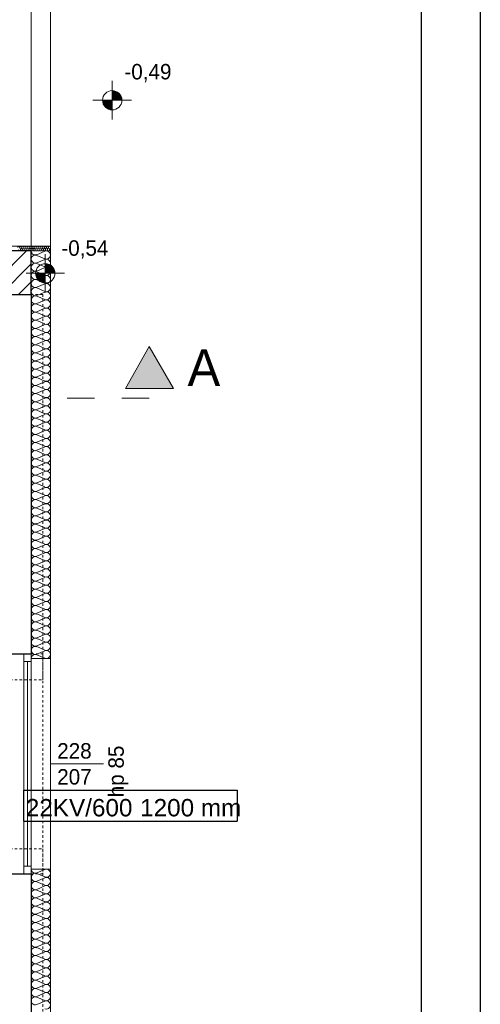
# Model space of a CAD drawing. Extents: x -220425 to -93252, y -20065 to 80294.
# Tile 36 of 103: x -163542 to -158770, y -4705 to 5489. Entities that reach past the tile are written whole.
import ezdxf
from ezdxf.lldxf.tags import DXFTag

# ---------------------------------------------------------------- set-up
doc = ezdxf.new("R2010")
doc.units = 0
doc.header["$MEASUREMENT"] = 0
doc.set_wipeout_variables(frame=1)
doc.linetypes.add('Dashed', pattern=[564.444447, 282.222223, -282.222223])
doc.linetypes.add('Hidden Line', pattern=[50, 25, -25])
for name, color, linetype in [('#kan_san-op', 34, 'Continuous'), ('_TABELA', 7, 'Continuous'), ('IS_Text_Odbiornikow_Therm', 7, 'Continuous')]:
    doc.layers.add(name, color=color, linetype=linetype)
for name, color, linetype, lineweight in [('#ks', 34, 'Continuous', 30), ('Arch schody_Nr_Pióra__21', 7, 'Continuous', 9), ('Arch wyburzenia_Nr_Pióra__46', 5, 'Continuous', 13), ('Arch wykończenie_Nr_Pióra__46', 5, 'Continuous', 13), ('Arch ściany nośne_Nr_Pióra__21', 7, 'Continuous', 9), ('Arch ściany nośne_Nr_Pióra__27', 7, 'Continuous', 30), ('INWENT OPISY_Nr_Pióra__21', 7, 'Continuous', 9), ('INWENT OPISY_Nr_Pióra__41', 7, 'Continuous', 15), ('INWENT RZĘDNE_Nr_Pióra__21', 7, 'Continuous', 9), ('INWENT.ŚCIANY_Nr_Pióra__1', 7, 'Continuous', 25), ('INWENT.ŚCIANY_Nr_Pióra__101', 8, 'Continuous', 13), ('PODKŁAD', 252, 'Continuous', 35), ('RAMKA', 255, 'Continuous', 35)]:
    doc.layers.add(name, color=color, linetype=linetype, lineweight=lineweight)
doc.layers.add('Arch ocieplenie_Nr_Pióra__22', color=7, linetype='Continuous', lineweight=9, true_color=0x7f7f7f)
doc.layers.add('Arch okna_Nr_Pióra__4', color=7, linetype='Continuous', lineweight=9, true_color=0x029e21)
doc.styles.add('GENERATED_STYLE_2', font='txt')
doc.styles.add('GENERATED_STYLE_6', font='txt')
doc.styles.get("Standard").update_dxf_attribs({"font": 'txt', "bigfont": 'BIGFONT.SHX'})
tags = doc.linetypes.add('SOLID', pattern=[10, 10, 0]).pattern_tags.tags
tags[6:7] = [DXFTag(74, 4), DXFTag(75, 0), DXFTag(340, '0'), DXFTag(46, 0.0), DXFTag(50, 0.0), DXFTag(44, 0.0), DXFTag(45, 0.0)]
tags[4:5] = [DXFTag(74, 4), DXFTag(75, 0), DXFTag(340, '0'), DXFTag(46, 0.0), DXFTag(50, 0.0), DXFTag(44, 0.0), DXFTag(45, 0.0)]

# ---------------------------------------------------------------- blocks, each defined once
blk = doc.blocks.new('parter')
at = {"layer": 'Arch ściany nośne_Nr_Pióra__21', "linetype": 'Continuous'}
h = blk.add_hatch(dxfattribs=at)
h.set_pattern_fill('Common_Brick', color=252, style=0, pattern_type=2)
h.set_pattern_definition([(45, (0, 0), (-91.92388, 91.92388), [])])
h.paths.add_polyline_path([(-163422, 2645), (-163422, 3095), (-163952, 3095), (-163952, 2645)], flags=0)
at = {"layer": 'INWENT RZĘDNE_Nr_Pióra__21', "linetype": 'Continuous'}
for points in [[(-162583, 4655), (-162483, 4655), (-162491, 4693), (-162512, 4725), (-162545, 4747), (-162583, 4755)], [(-162583, 4655), (-162683, 4655), (-162675, 4616), (-162654, 4584), (-162621, 4562), (-162583, 4555)], [(-163276, 2863), (-163176, 2863), (-163183, 2902), (-163205, 2934), (-163237, 2956), (-163276, 2963)], [(-163276, 2863), (-163376, 2863), (-163368, 2825), (-163346, 2793), (-163314, 2771), (-163276, 2763)]]:
    blk.add_hatch(color=252, dxfattribs=at).paths.add_polyline_path(points, flags=0)
at = {"layer": 'Arch ocieplenie_Nr_Pióra__22', "color": 252, "linetype": 'Continuous'}
for p, q in [((-163541, 3130), (-163532, 3110)), ((-163530, 3110), (-163521, 3130)), ((-163519, 3130), (-163511, 3110)), ((-163509, 3110), (-163500, 3130)), ((-163498, 3130), (-163489, 3110)), ((-163488, 3110), (-163479, 3130)), ((-163477, 3130), (-163468, 3110)), ((-163466, 3110), (-163457, 3130)), ((-163456, 3130), (-163447, 3110)), ((-163445, 3110), (-163436, 3130)), ((-163434, 3130), (-163425, 3110)), ((-163424, 3110), (-163415, 3130)), ((-163413, 3130), (-163404, 3110)), ((-163402, 3110), (-163394, 3130)), ((-163392, 3130), (-163383, 3110)), ((-163381, 3110), (-163372, 3130)), ((-163370, 3130), (-163362, 3110)), ((-163363, 3056), (-163282, 3091)), ((-163360, 3110), (-163351, 3130)), ((-163349, 3130), (-163340, 3110)), ((-163339, 3110), (-163330, 3130)), ((-163328, 3130), (-163319, 3110)), ((-163317, 3110), (-163308, 3130)), ((-163307, 3130), (-163298, 3110)), ((-163296, 3110), (-163287, 3130)), ((-163285, 3130), (-163276, 3110)), ((-163275, 3110), (-163266, 3130)), ((-163264, 3130), (-163255, 3110)), ((-163253, 3110), (-163245, 3130)), ((-163243, 3130), (-163234, 3110)), ((-163232, 3110), (-163223, 3130)), ((-163282, 3014), (-163363, 3049)), ((-163363, 2972), (-163282, 3007)), ((-163282, 2930), (-163363, 2965)), ((-163363, 2887), (-163282, 2923)), ((-163282, 2845), (-163363, 2880)), ((-163363, 2803), (-163282, 2838)), ((-163282, 2761), (-163363, 2796)), ((-163363, 2719), (-163282, 2754)), ((-163282, 2676), (-163363, 2712)), ((-163363, 2634), (-163282, 2669)), ((-163282, 2592), (-163363, 2627)), ((-163363, 2550), (-163282, 2585)), ((-163282, 2508), (-163363, 2543)), ((-163363, 2465), (-163282, 2501)), ((-163282, 2423), (-163363, 2458)), ((-163363, 2381), (-163282, 2416)), ((-163282, 2339), (-163363, 2374)), ((-163363, 2297), (-163282, 2332)), ((-163282, 2254), (-163363, 2290)), ((-163363, 2212), (-163282, 2247)), ((-163282, 2170), (-163363, 2205)), ((-163363, 2128), (-163282, 2163)), ((-163282, 2086), (-163363, 2121)), ((-163363, 2043), (-163282, 2079)), ((-163282, 2001), (-163363, 2036)), ((-163363, 1959), (-163282, 1994)), ((-163282, 1917), (-163363, 1952)), ((-163363, 1875), (-163282, 1910)), ((-163282, 1832), (-163363, 1868)), ((-163363, 1790), (-163282, 1825)), ((-163282, 1748), (-163363, 1783)), ((-163363, 1706), (-163282, 1741)), ((-163282, 1664), (-163363, 1699)), ((-163363, 1621), (-163282, 1657)), ((-163282, 1579), (-163363, 1614)), ((-163363, 1537), (-163282, 1572)), ((-163282, 1495), (-163363, 1530)), ((-163363, 1453), (-163282, 1488)), ((-163282, 1410), (-163363, 1446)), ((-163363, 1368), (-163282, 1403)), ((-163282, 1326), (-163363, 1361)), ((-163363, 1284), (-163282, 1319)), ((-163282, 1242), (-163363, 1277)), ((-163363, 1199), (-163282, 1235)), ((-163282, 1157), (-163363, 1192)), ((-163363, 1115), (-163282, 1150)), ((-163282, 1073), (-163363, 1108)), ((-163363, 1031), (-163282, 1066)), ((-163282, 988), (-163363, 1024)), ((-163363, 946), (-163282, 981)), ((-163282, 904), (-163363, 939)), ((-163363, 862), (-163282, 897)), ((-163282, 820), (-163363, 855)), ((-163363, 777), (-163282, 813)), ((-163282, 735), (-163363, 770)), ((-163363, 693), (-163282, 728)), ((-163282, 651), (-163363, 686)), ((-163363, 609), (-163282, 644)), ((-163282, 566), (-163363, 602)), ((-163363, 524), (-163282, 559)), ((-163282, 482), (-163363, 517)), ((-163363, 440), (-163282, 475)), ((-163282, 398), (-163363, 433)), ((-163363, 355), (-163282, 391)), ((-163282, 313), (-163363, 348)), ((-163363, 271), (-163282, 306)), ((-163282, 229), (-163363, 264)), ((-163363, 187), (-163282, 222)), ((-163282, 144), (-163363, 180)), ((-163363, 102), (-163282, 137)), ((-163282, 60), (-163363, 95)), ((-163363, 18), (-163282, 53)), ((-163282, -24), (-163363, 11)), ((-163363, -67), (-163282, -31)), ((-163282, -109), (-163363, -74)), ((-163363, -151), (-163282, -116)), ((-163282, -193), (-163363, -158)), ((-163363, -235), (-163282, -200)), ((-163282, -278), (-163363, -242)), ((-163363, -320), (-163282, -285)), ((-163282, -362), (-163363, -327)), ((-163363, -404), (-163282, -369)), ((-163282, -446), (-163363, -411)), ((-163363, -489), (-163282, -453)), ((-163282, -531), (-163363, -496)), ((-163363, -573), (-163282, -538)), ((-163282, -615), (-163363, -580)), ((-163363, -657), (-163282, -622)), ((-163282, -700), (-163363, -664)), ((-163363, -742), (-163282, -707)), ((-163282, -784), (-163363, -749)), ((-163363, -826), (-163282, -791)), ((-163282, -868), (-163363, -833)), ((-163363, -911), (-163282, -875)), ((-163282, -953), (-163363, -918)), ((-163363, -995), (-163282, -960)), ((-163282, -1037), (-163363, -1002)), ((-163363, -1079), (-163282, -1044)), ((-163282, -1122), (-163363, -1086)), ((-163282, -3309), (-163363, -3344)), ((-163363, -3351), (-163282, -3387)), ((-163282, -3394), (-163363, -3429)), ((-163363, -3437), (-163282, -3472)), ((-163282, -3479), (-163363, -3515)), ((-163363, -3522), (-163282, -3557)), ((-163282, -3564), (-163363, -3600)), ((-163363, -3607), (-163282, -3643)), ((-163282, -3650), (-163363, -3685)), ((-163363, -3692), (-163282, -3728)), ((-163282, -3735), (-163363, -3770)), ((-163363, -3778), (-163282, -3813)), ((-163282, -3820), (-163363, -3856)), ((-163363, -3863), (-163282, -3898)), ((-163282, -3905), (-163363, -3941)), ((-163363, -3948), (-163282, -3983)), ((-163282, -3991), (-163363, -4026)), ((-163363, -4033), (-163282, -4069)), ((-163282, -4076), (-163363, -4111)), ((-163363, -4118), (-163282, -4154)), ((-163282, -4161), (-163363, -4197)), ((-163363, -4204), (-163282, -4239)), ((-163282, -4246), (-163363, -4282)), ((-163363, -4289), (-163282, -4324)), ((-163282, -4332), (-163363, -4367)), ((-163363, -4374), (-163282, -4410)), ((-163282, -4417), (-163363, -4452)), ((-163363, -4459), (-163282, -4495)), ((-163282, -4502), (-163363, -4538)), ((-163363, -4545), (-163282, -4580)), ((-163282, -4587), (-163363, -4623)), ((-163363, -4630), (-163282, -4665)), ((-163282, -4673), (-163363, -4708))]:
    blk.add_line(p, q, dxfattribs=at)
for centre, major_axis, ratio, start_param, end_param in [((-163552, 3134), (10.6, 0), 0.999328, 5.870392, 9.837571), ((-163542, 3105), (10.6, 0), 0.999328, 2.7288, 6.695979), ((-163531, 3134), (10.6, 0), 0.999328, 5.870392, 9.837571), ((-163520, 3105), (10.6, 0), 0.999328, 2.7288, 6.695979), ((-163510, 3134), (10.6, 0), 0.999328, 5.870392, 9.837571), ((-163499, 3105), (10.6, 0), 0.999328, 2.7288, 6.695979), ((-163488, 3134), (10.6, 0), 0.999328, 5.870392, 9.837571), ((-163478, 3105), (10.6, 0), 0.999328, 2.7288, 6.695979), ((-163467, 3134), (10.6, 0), 0.999328, 5.870392, 9.837571), ((-163456, 3105), (10.6, 0), 0.999328, 2.7288, 6.695979), ((-163446, 3134), (10.6, 0), 0.999328, 5.870392, 9.837571), ((-163435, 3105), (10.6, 0), 0.999328, 2.7288, 6.695979), ((-163425, 3134), (10.6, 0), 0.999328, 5.870392, 9.837571), ((-163414, 3105), (10.6, 0), 0.999328, 2.7288, 6.695979), ((-163380, 3095), (-42.5, 0), 0.99211, 0, 1.983589), ((-163403, 3134), (10.6, 0), 0.999328, 5.870392, 9.837571), ((-163393, 3105), (10.6, 0), 0.999328, 2.7288, 6.695979), ((-163382, 3134), (10.6, 0), 0.999328, 5.870392, 9.837571), ((-163371, 3105), (10.6, 0), 0.999328, 2.7288, 6.695979), ((-163361, 3134), (10.6, 0), 0.999328, 5.870392, 9.837571), ((-163350, 3105), (10.6, 0), 0.999328, 2.7288, 6.695979), ((-163339, 3134), (10.6, 0), 0.999328, 5.870392, 9.837571), ((-163329, 3105), (10.6, 0), 0.999328, 2.7288, 6.695979), ((-163318, 3134), (10.6, 0), 0.999328, 5.870392, 9.837571), ((-163308, 3105), (10.6, 0), 0.999328, 2.7288, 6.695979), ((-163297, 3134), (10.6, 0), 0.999328, 5.870392, 9.837571), ((-163286, 3105), (10.6, 0), 0.999328, 2.7288, 6.695979), ((-163276, 3134), (10.6, 0), 0.999328, 5.870392, 9.837571), ((-163265, 3053), (-42.5, 0), 0.99211, 1.158003, 5.125183), ((-163265, 3105), (10.6, 0), 0.999328, 2.7288, 6.695979), ((-163254, 3134), (10.6, 0), 0.999328, 5.870392, 9.837571), ((-163244, 3105), (10.6, 0), 0.999328, 2.7288, 6.695979), ((-163233, 3134), (10.6, 0), 0.999328, 5.870392, 9.837571), ((-163222, 3105), (10.6, 0), 0.999328, 2.7288, 4.712389), ((-163380, 3010), (-42.5, 0), 0.99211, 4.299595, 8.266774), ((-163380, 2926), (-42.5, 0), 0.99211, 4.299595, 8.266774), ((-163265, 2968), (-42.5, 0), 0.99211, 1.158003, 5.125183), ((-163380, 2842), (-42.5, 0), 0.99211, 4.299595, 8.266774), ((-163265, 2884), (-42.5, 0), 0.99211, 1.158003, 5.125183), ((-163380, 2757), (-42.5, 0), 0.99211, 4.299595, 8.266774), ((-163265, 2799), (-42.5, 0), 0.99211, 1.158003, 5.125183), ((-163265, 2715), (-42.5, 0), 0.99211, 1.158003, 5.125183), ((-163380, 2673), (-42.5, 0), 0.99211, 4.299595, 8.266774), ((-163265, 2631), (-42.5, 0), 0.99211, 1.158003, 5.125183), ((-163380, 2588), (-42.5, 0), 0.99211, 4.299595, 8.266774), ((-163380, 2504), (-42.5, 0), 0.99211, 4.299595, 8.266774), ((-163265, 2546), (-42.5, 0), 0.99211, 1.158003, 5.125183), ((-163380, 2420), (-42.5, 0), 0.99211, 4.299595, 8.266774), ((-163265, 2462), (-42.5, 0), 0.99211, 1.158003, 5.125183), ((-163380, 2335), (-42.5, 0), 0.99211, 4.299595, 8.266774), ((-163265, 2377), (-42.5, 0), 0.99211, 1.158003, 5.125183), ((-163380, 2251), (-42.5, 0), 0.99211, 4.299595, 8.266774), ((-163265, 2293), (-42.5, 0), 0.99211, 1.158003, 5.125183), ((-163265, 2209), (-42.5, 0), 0.99211, 1.158003, 5.125183), ((-163380, 2166), (-42.5, 0), 0.99211, 4.299595, 8.266774), ((-163265, 2124), (-42.5, 0), 0.99211, 1.158003, 5.125183), ((-163380, 2082), (-42.5, 0), 0.99211, 4.299595, 8.266774), ((-163380, 1998), (-42.5, 0), 0.99211, 4.299595, 8.266774), ((-163265, 2040), (-42.5, 0), 0.99211, 1.158003, 5.125183), ((-163380, 1913), (-42.5, 0), 0.99211, 4.299595, 8.266774), ((-163265, 1955), (-42.5, 0), 0.99211, 1.158003, 5.125183), ((-163380, 1829), (-42.5, 0), 0.99211, 4.299595, 8.266774), ((-163265, 1871), (-42.5, 0), 0.99211, 1.158003, 5.125183), ((-163380, 1744), (-42.5, 0), 0.99211, 4.299595, 8.266774), ((-163265, 1787), (-42.5, 0), 0.99211, 1.158003, 5.125183), ((-163265, 1702), (-42.5, 0), 0.99211, 1.158003, 5.125183), ((-163380, 1660), (-42.5, 0), 0.99211, 4.299595, 8.266774), ((-163265, 1618), (-42.5, 0), 0.99211, 1.158003, 5.125183), ((-163380, 1576), (-42.5, 0), 0.99211, 4.299595, 8.266774), ((-163380, 1491), (-42.5, 0), 0.99211, 4.299595, 8.266774), ((-163265, 1533), (-42.5, 0), 0.99211, 1.158003, 5.125183), ((-163380, 1407), (-42.5, 0), 0.99211, 4.299595, 8.266774), ((-163265, 1449), (-42.5, 0), 0.99211, 1.158003, 5.125183), ((-163380, 1322), (-42.5, 0), 0.99211, 4.299595, 8.266774), ((-163265, 1365), (-42.5, 0), 0.99211, 1.158003, 5.125183), ((-163265, 1280), (-42.5, 0), 0.99211, 1.158003, 5.125183), ((-163380, 1238), (-42.5, 0), 0.99211, 4.299595, 8.266774), ((-163265, 1196), (-42.5, 0), 0.99211, 1.158003, 5.125183), ((-163380, 1154), (-42.5, 0), 0.99211, 4.299595, 8.266774), ((-163265, 1111), (-42.5, 0), 0.99211, 1.158003, 5.125183), ((-163380, 1069), (-42.5, 0), 0.99211, 4.299595, 8.266774), ((-163380, 985), (-42.5, 0), 0.99211, 4.299595, 8.266774), ((-163265, 1027), (-42.5, 0), 0.99211, 1.158003, 5.125183), ((-163380, 900), (-42.5, 0), 0.99211, 4.299595, 8.266774), ((-163265, 943), (-42.5, 0), 0.99211, 1.158003, 5.125183), ((-163380, 816), (-42.5, 0), 0.99211, 4.299595, 8.266774), ((-163265, 858), (-42.5, 0), 0.99211, 1.158003, 5.125183), ((-163265, 774), (-42.5, 0), 0.99211, 1.158003, 5.125183), ((-163380, 732), (-42.5, 0), 0.99211, 4.299595, 8.266774), ((-163265, 689), (-42.5, 0), 0.99211, 1.158003, 5.125183), ((-163380, 647), (-42.5, 0), 0.99211, 4.299595, 8.266774), ((-163265, 605), (-42.5, 0), 0.99211, 1.158003, 5.125183), ((-163380, 563), (-42.5, 0), 0.99211, 4.299595, 8.266774), ((-163380, 478), (-42.5, 0), 0.99211, 4.299595, 8.266774), ((-163265, 521), (-42.5, 0), 0.99211, 1.158003, 5.125183), ((-163380, 394), (-42.5, 0), 0.99211, 4.299595, 8.266774), ((-163265, 436), (-42.5, 0), 0.99211, 1.158003, 5.125183), ((-163380, 310), (-42.5, 0), 0.99211, 4.299595, 8.266774), ((-163265, 352), (-42.5, 0), 0.99211, 1.158003, 5.125183), ((-163265, 267), (-42.5, 0), 0.99211, 1.158003, 5.125183), ((-163380, 225), (-42.5, 0), 0.99211, 4.299595, 8.266774), ((-163265, 183), (-42.5, 0), 0.99211, 1.158003, 5.125183), ((-163380, 141), (-42.5, 0), 0.99211, 4.299595, 8.266774), ((-163380, 56), (-42.5, 0), 0.99211, 4.299595, 8.266774), ((-163265, 99), (-42.5, 0), 0.99211, 1.158003, 5.125183), ((-163380, -28), (-42.5, 0), 0.99211, 4.299595, 8.266774), ((-163265, 14), (-42.5, 0), 0.99211, 1.158003, 5.125183), ((-163380, -112), (-42.5, 0), 0.99211, 4.299595, 8.266774), ((-163265, -70), (-42.5, 0), 0.99211, 1.158003, 5.125183), ((-163380, -197), (-42.5, 0), 0.99211, 4.299595, 8.266774), ((-163265, -155), (-42.5, 0), 0.99211, 1.158003, 5.125183), ((-163265, -239), (-42.5, 0), 0.99211, 1.158003, 5.125183), ((-163380, -281), (-42.5, 0), 0.99211, 4.299595, 8.266774), ((-163265, -323), (-42.5, 0), 0.99211, 1.158003, 5.125183), ((-163380, -366), (-42.5, 0), 0.99211, 4.299595, 8.266774), ((-163380, -450), (-42.5, 0), 0.99211, 4.299595, 8.266774), ((-163265, -408), (-42.5, 0), 0.99211, 1.158003, 5.125183), ((-163380, -534), (-42.5, 0), 0.99211, 4.299595, 8.266774), ((-163265, -492), (-42.5, 0), 0.99211, 1.158003, 5.125183), ((-163380, -619), (-42.5, 0), 0.99211, 4.299595, 8.266774), ((-163265, -577), (-42.5, 0), 0.99211, 1.158003, 5.125183), ((-163380, -703), (-42.5, 0), 0.99211, 4.299595, 8.266774), ((-163265, -661), (-42.5, 0), 0.99211, 1.158003, 5.125183), ((-163265, -745), (-42.5, 0), 0.99211, 1.158003, 5.125183), ((-163380, -788), (-42.5, 0), 0.99211, 4.299595, 8.266774), ((-163265, -830), (-42.5, 0), 0.99211, 1.158003, 5.125183), ((-163380, -872), (-42.5, 0), 0.99211, 4.299595, 8.266774), ((-163380, -956), (-42.5, 0), 0.99211, 4.299595, 8.266774), ((-163265, -914), (-42.5, 0), 0.99211, 1.158003, 5.125183), ((-163380, -1041), (-42.5, 0), 0.99211, 4.299595, 8.266774), ((-163265, -999), (-42.5, 0), 0.99211, 1.158003, 5.125183), ((-163380, -1125), (-42.5, 0), 0.99211, 4.299596, 6.283185), ((-163265, -1083), (-42.5, 0), 0.99211, 1.158003, 5.125183), ((-163380, -3390), (0, -42.6), 0.998042, 2.7288, 6.695979), ((-163380, -3305), (0, -42.6), 0.998042, 4.712389, 6.695979), ((-163265, -3348), (0, -42.6), 0.998042, 5.870392, 9.837571), ((-163380, -3476), (0, -42.6), 0.998042, 2.7288, 6.695979), ((-163265, -3433), (0, -42.6), 0.998042, 5.870392, 9.837571), ((-163380, -3561), (0, -42.6), 0.998042, 2.7288, 6.695979), ((-163265, -3518), (0, -42.6), 0.998042, 5.870392, 9.837571), ((-163265, -3603), (0, -42.6), 0.998042, 5.870392, 9.837571), ((-163380, -3646), (0, -42.6), 0.998042, 2.7288, 6.695979), ((-163265, -3689), (0, -42.6), 0.998042, 5.870392, 9.837571), ((-163380, -3731), (0, -42.6), 0.998042, 2.7288, 6.695979), ((-163380, -3817), (0, -42.6), 0.998042, 2.7288, 6.695979), ((-163265, -3774), (0, -42.6), 0.998042, 5.870392, 9.837571), ((-163380, -3902), (0, -42.6), 0.998042, 2.7288, 6.695979), ((-163265, -3859), (0, -42.6), 0.998042, 5.870392, 9.837571), ((-163380, -3987), (0, -42.6), 0.998042, 2.7288, 6.695979), ((-163265, -3944), (0, -42.6), 0.998042, 5.870392, 9.837571), ((-163380, -4072), (0, -42.6), 0.998042, 2.7288, 6.695979), ((-163265, -4030), (0, -42.6), 0.998042, 5.870392, 9.837571), ((-163265, -4115), (0, -42.6), 0.998042, 5.870392, 9.837571), ((-163380, -4158), (0, -42.6), 0.998042, 2.7288, 6.695979), ((-163265, -4200), (0, -42.6), 0.998042, 5.870392, 9.837571), ((-163380, -4243), (0, -42.6), 0.998042, 2.7288, 6.695979), ((-163380, -4328), (0, -42.6), 0.998042, 2.7288, 6.695979), ((-163265, -4285), (0, -42.6), 0.998042, 5.870392, 9.837571), ((-163380, -4413), (0, -42.6), 0.998042, 2.7288, 6.695979), ((-163265, -4371), (0, -42.6), 0.998042, 5.870392, 9.837571), ((-163380, -4498), (0, -42.6), 0.998042, 2.7288, 6.695979), ((-163265, -4456), (0, -42.6), 0.998042, 5.870392, 9.837571), ((-163380, -4584), (0, -42.6), 0.998042, 2.7288, 6.695979), ((-163265, -4541), (0, -42.6), 0.998042, 5.870392, 9.837571), ((-163265, -4626), (0, -42.6), 0.998042, 5.870392, 9.837571), ((-163380, -4669), (0, -42.6), 0.998042, 2.7288, 6.695979), ((-163265, -4712), (0, -42.6), 0.998042, 5.870392, 9.837571)]:
    blk.add_ellipse(centre, major_axis=major_axis, ratio=ratio, start_param=start_param, end_param=end_param, dxfattribs=at)
at = {"layer": 'Arch okna_Nr_Pióra__4', "color": 252, "linetype": 'Continuous'}
for p, q in [((-163497, -1075), (-163497, -3355)), ((-163422, -1075), (-163422, -3355)), ((-163497, -1155), (-163422, -1155)), ((-163460, -1155), (-163460, -3275)), ((-163222, -1125), (-163222, -3305)), ((-163222, -2215), (-162672, -2215)), ((-163497, -3275), (-163422, -3275))]:
    blk.add_line(p, q, dxfattribs=at)
at = {"layer": 'Arch schody_Nr_Pióra__21', "color": 252, "linetype": 'Continuous'}
for p, q in [((-163222, 10595), (-163222, 3145)), ((-163422, 10395), (-163422, 3145))]:
    blk.add_line(p, q, dxfattribs=at)
at = {"layer": 'Arch wyburzenia_Nr_Pióra__46', "color": 252, "linetype": 'Continuous'}
for p, q in [((-163422, -1125), (-163222, -1125)), ((-163422, -3305), (-163222, -3305))]:
    blk.add_line(p, q, dxfattribs=at)
at = {"layer": 'Arch wykończenie_Nr_Pióra__46', "color": 252, "linetype": 'Continuous'}
for p, q in [((-163222, 3145), (-164052, 3145)), ((-163222, -1125), (-163222, 3145)), ((-163222, -3305), (-163222, -10515))]:
    blk.add_line(p, q, dxfattribs=at)
at = {"layer": 'Arch ściany nośne_Nr_Pióra__27', "color": 252, "linetype": 'Continuous'}
for p, q in [((-163422, 3095), (-163952, 3095)), ((-163422, 2645), (-163422, 3095)), ((-163952, 2645), (-163422, 2645))]:
    blk.add_line(p, q, dxfattribs=at)
at = {"layer": 'INWENT OPISY_Nr_Pióra__21', "color": 252, "linetype": 'Continuous'}
for points in [[(-162202, 1670), (-162447, 1670), (-162202, 2106)], [(-162202, 1670), (-162202, 2106), (-161947, 1670)]]:
    blk.add_solid(points, dxfattribs=at)
at = {"layer": 'INWENT OPISY_Nr_Pióra__41', "color": 252, "linetype": 'Continuous'}
for p, q in [((-162447, 1670), (-162202, 2106)), ((-162202, 2106), (-161947, 1670)), ((-162447, 1670), (-161947, 1670))]:
    blk.add_line(p, q, dxfattribs=at)
at = {"layer": 'INWENT OPISY_Nr_Pióra__41', "color": 252, "linetype": 'Dashed'}
blk.add_line((-162202, 1570), (-163302, 1570), dxfattribs=at)
at = {"layer": 'INWENT RZĘDNE_Nr_Pióra__21', "color": 252, "linetype": 'Continuous'}
for p, q in [((-162583, 4455), (-162583, 4855)), ((-162783, 4655), (-162383, 4655)), ((-163276, 2663), (-163276, 3063)), ((-163476, 2863), (-163076, 2863))]:
    blk.add_line(p, q, dxfattribs=at)
for centre in [(-162583, 4655), (-163276, 2863)]:
    blk.add_circle(centre, 100, dxfattribs=at)
at = {"layer": 'INWENT.ŚCIANY_Nr_Pióra__1', "color": 252, "linetype": 'Continuous'}
for p, q in [((-164022, 2645), (-163422, 2645)), ((-163422, 2645), (-163422, -1075)), ((-163842, -1075), (-163422, -1075)), ((-163842, -3355), (-163422, -3355)), ((-163422, -3355), (-163422, -10015))]:
    blk.add_line(p, q, dxfattribs=at)
at = {"layer": 'INWENT.ŚCIANY_Nr_Pióra__101', "color": 252, "linetype": 'Hidden Line'}
for p, q in [((-163302, 2645), (-163422, 2645)), ((-163302, 2645), (-163302, -10015)), ((-163422, -1075), (-163302, -1075)), ((-163302, -1075), (-163302, -1345)), ((-163842, -1345), (-163302, -1345)), ((-163842, -3095), (-163302, -3095)), ((-163302, -3095), (-163302, -3355)), ((-163302, -3355), (-163422, -3355))]:
    blk.add_line(p, q, dxfattribs=at)
at = {"layer": 'Arch okna_Nr_Pióra__4', "color": 252, "linetype": 'Continuous', "style": 'GENERATED_STYLE_6'}
for s, p in [('228', (-163153, -2161)), ('207', (-163153, -2430))]:
    blk.add_text(s, height=160, dxfattribs=at).set_placement(p)
blk.add_text('hp 85', height=160, rotation=90, dxfattribs=at).set_placement((-162463, -2562))
at = {"layer": 'INWENT OPISY_Nr_Pióra__21', "color": 252, "linetype": 'Continuous', "style": 'GENERATED_STYLE_6'}
blk.add_text('A', height=380, dxfattribs=at).set_placement((-161803, 1697))
at = {"layer": 'INWENT RZĘDNE_Nr_Pióra__21', "color": 252, "char_height": 160, "attachment_point": 7, "style": 'GENERATED_STYLE_2'}
for s, insert in [('{-0,49}', (-162457, 4841)), ('{-0,54}', (-163110, 3015))]:
    blk.add_mtext(s, dxfattribs=dict(at, insert=insert))
blk = doc.blocks.new('A$C382C6C0C')
at = {"layer": '#ks', "color": 7, "lineweight": -3}
for p, q in [((3951.5, -2909), (3951.5, 61)), ((3890.5, -2848), (3890.5, 0))]:
    blk.add_line(p, q, dxfattribs=at)
blk = doc.blocks.new('A$C689C700D')
at = {"layer": '#ks', "color": 1, "lineweight": 35, "xscale": 10, "yscale": 10, "zscale": 10}
blk.add_blockref('A$C382C6C0C', (-37653, 28364), dxfattribs=at)
blk = doc.blocks.new('A$C68A3096F')
at = {"layer": 'RAMKA'}
blk.add_blockref('A$C689C700D', (2590, 0), dxfattribs=at)

msp = doc.modelspace()

# ---------------------------------------------------------------- linework, layer by layer
at = {"layer": 'IS_Text_Odbiornikow_Therm', "color": 18, "linetype": 'SOLID', "ltscale": 10, "true_color": 0x000000}
for p, q in [((-163498, -2808), (-163498, -2488)), ((-163498, -2488), (-161288, -2488)), ((-161288, -2488), (-161288, -2808)), ((-163498, -2808), (-161288, -2808))]:
    msp.add_line(p, q, dxfattribs=at)

# ---------------------------------------------------------------- block references
at = {"layer": 'PODKŁAD'}
msp.add_blockref('parter', (0, 0), dxfattribs=at)
msp.add_blockref('parter', (0, 0), dxfattribs=at)

# ---------------------------------------------------------------- texts
at = {"layer": 'IS_Text_Odbiornikow_Therm', "color": 18, "linetype": 'SOLID', "ltscale": 10, "true_color": 0x000000, "char_height": 180, "attachment_point": 7}
for s, insert in [('\\fArial|b0|i0;22KV/600', (-163478, -2762)), ('\\fArial|b0|i0;1200 mm', (-162294, -2762))]:
    msp.add_mtext(s, dxfattribs=dict(at, insert=insert))

# ---------------------------------------------------------------- next in the draw order: wipeouts: each hides what was drawn before it
at = {"ltscale": 10}
msp.add_wipeout([(-200770, 11109), (-158770, 11109), (-159380, 10499), (-198285, 10499), (-198285, -17981), (-159380, -17981), (-158770, -18591), (-200770, -18591)], dxfattribs=at).dxf.layer = '#kan_san-op'

# ---------------------------------------------------------------- next in the draw order: block references
at = {"layer": '_TABELA', "color": 7}
msp.add_blockref('A$C68A3096F', (-163222, -17865), dxfattribs=at)

doc.saveas('drawing.dxf')
